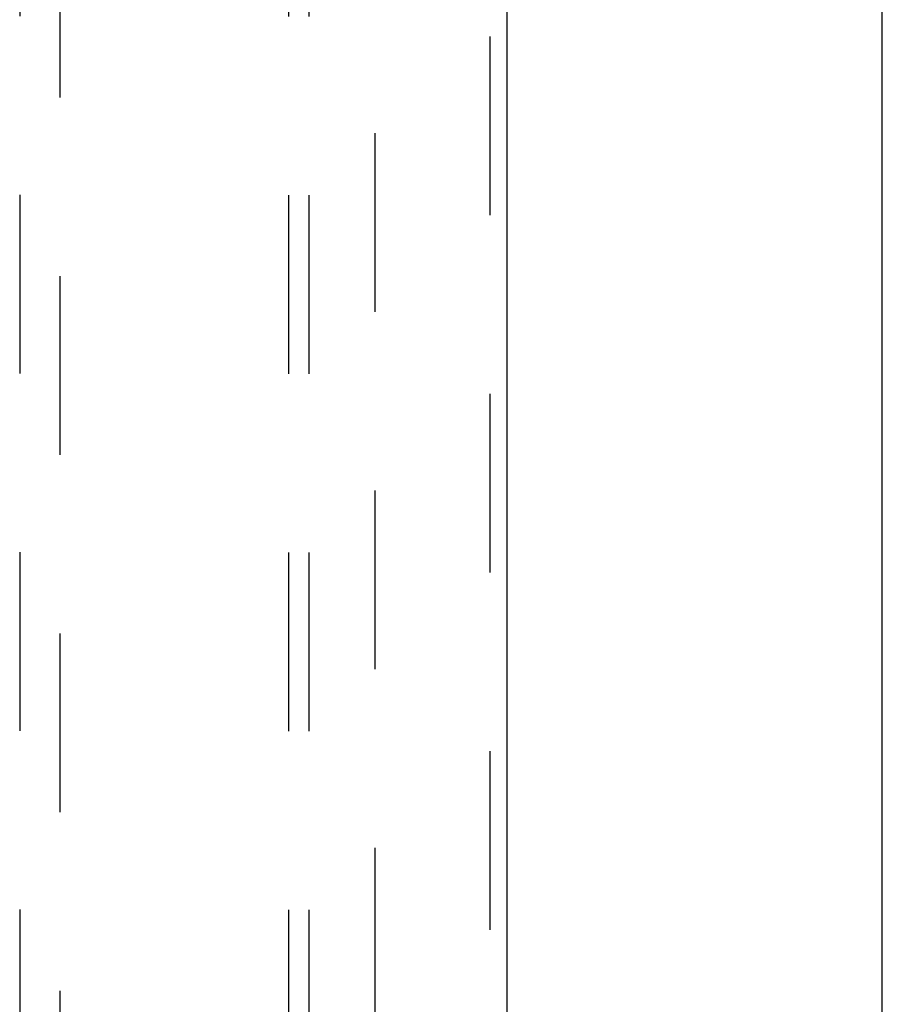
# Model space of a CAD drawing. Header units: inches. Extents: x 0 to 200, y 0 to 129.
# Tile 56 of 118: x 95.14 to 100.45, y 51.81 to 57.88. Entities that reach past the tile are written whole.
import ezdxf

# ---------------------------------------------------------------- set-up
doc = ezdxf.new("R2010")
doc.units = ezdxf.units.IN
doc.header["$LTSCALE"] = 11
doc.header["$MEASUREMENT"] = 0
doc.linetypes.add('HIDDEN', pattern=[0.2, 0.1, -0.1])
doc.layers.get('0').update_dxf_attribs({"linetype": 'CONTINUOUS'})
for name, color, linetype in [('DEFAULT_2', 8, 'HIDDEN'), ('DOOR_ASSEMBLY', 7, 'CONTINUOUS'), ('SUBPANEL', 7, 'CONTINUOUS')]:
    doc.layers.add(name, color=color, linetype=linetype)

msp = doc.modelspace()

# ---------------------------------------------------------------- linework, layer by layer
at = {"color": 3, "linetype": 'Continuous'}
msp.add_line((100.4515, 14.7298), (100.4515, 82.5218), dxfattribs=at)
at = {"layer": 'DEFAULT_2', "color": 8, "linetype": 'HIDDEN'}
msp.add_line((97.3265, 79.1778), (97.3265, 18.0738), dxfattribs=at)
at = {"layer": 'DOOR_ASSEMBLY', "color": 8, "linetype": 'HIDDEN'}
for p, q in [((98.035, 79.7718), (98.035, 17.4798)), ((95.139, 78.7983), (95.139, 50.7966)), ((95.389, 50.7966), (95.389, 78.7983))]:
    msp.add_line(p, q, dxfattribs=at)
at = {"layer": 'DOOR_ASSEMBLY', "color": 3, "linetype": 'Continuous'}
msp.add_line((98.139, 79.7718), (98.139, 17.4798), dxfattribs=at)
at = {"layer": 'SUBPANEL', "color": 8, "linetype": 'HIDDEN'}
for p, q in [((96.7953, 76.5945), (96.7953, 20.657)), ((96.9203, 76.5945), (96.9203, 20.657))]:
    msp.add_line(p, q, dxfattribs=at)

doc.saveas('drawing.dxf')
